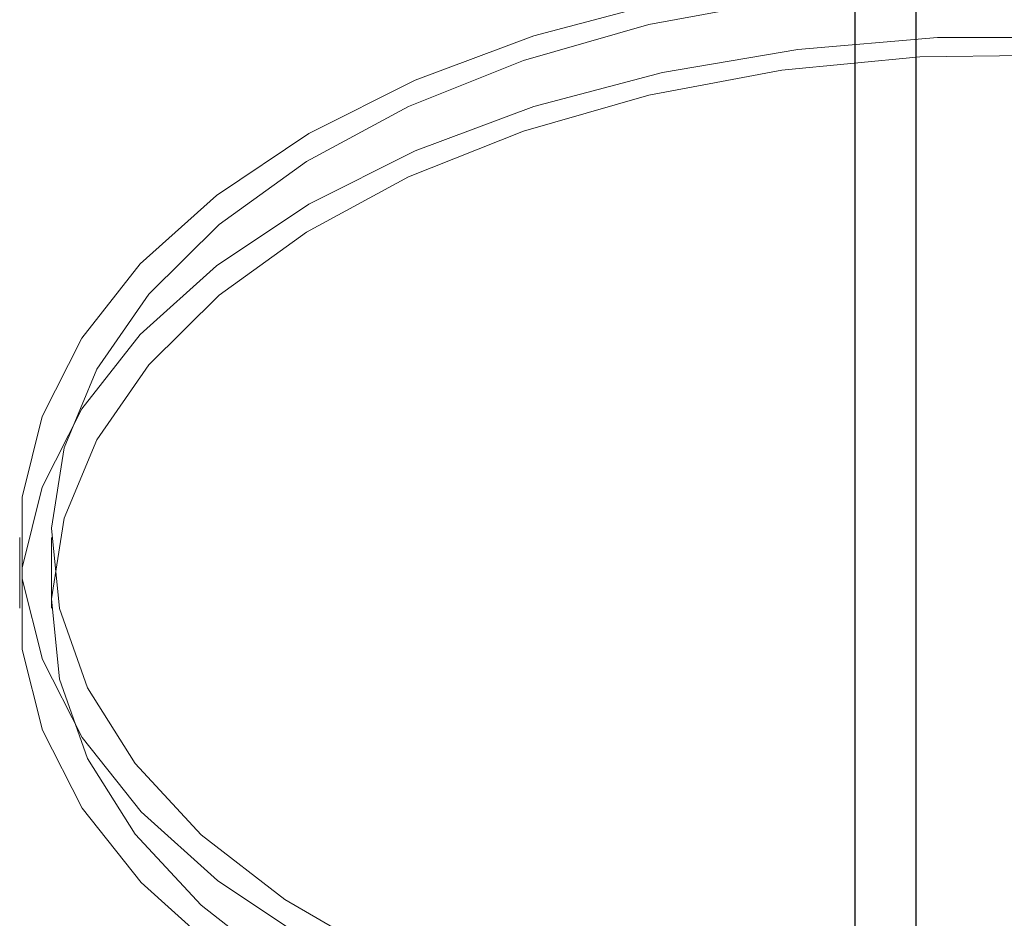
# Model space of a CAD drawing. Header units: inches. Extents: x 3.3 to 19.7, y 2 to 14.1.
# Tile 34 of 42: x 17.3281 to 17.352, y 10.3548 to 10.3766. Entities that reach past the tile are written whole.
import ezdxf

# ---------------------------------------------------------------- set-up
doc = ezdxf.new("R2010")
doc.units = ezdxf.units.IN
doc.header["$MEASUREMENT"] = 0
doc.linetypes.add('HIDDEN', pattern=[0.075, 0.05, -0.025])

msp = doc.modelspace()

# ---------------------------------------------------------------- linework, layer by layer
at = {"color": 7, "linetype": 'Continuous', "lineweight": 25}
for p, q in [((17.348389, 10.333287), (17.348389, 10.445881)), ((17.349874, 10.333858), (17.349874, 10.44531))]:
    msp.add_line(p, q, dxfattribs=at)
at = {"color": 7, "linetype": 'HIDDEN', "lineweight": 18}
for p, q in [((17.328102, 10.364038), (17.328102, 10.362324)), ((17.328871, 10.364038), (17.328871, 10.362324))]:
    msp.add_line(p, q, dxfattribs=at)
at = {"color": 7, "linetype": 'HIDDEN', "lineweight": 18, "flags": 128}
for points in [[(17.366521, 10.375184), (17.36363, 10.37625), (17.360506, 10.377067), (17.357213, 10.377619), (17.353818, 10.377896), (17.350388, 10.377891), (17.346995, 10.377604), (17.343707, 10.377042), (17.34059, 10.376216), (17.337708, 10.375143), (17.335121, 10.373844), (17.332879, 10.372346), (17.331029, 10.370679), (17.329608, 10.368877), (17.328646, 10.366977), (17.328161, 10.365017), (17.328164, 10.363037), (17.328654, 10.361078), (17.329622, 10.359178), (17.331048, 10.357378), (17.332903, 10.355713), (17.335149, 10.354216), (17.33774, 10.35292), (17.340625, 10.351849), (17.343744, 10.351026), (17.347034, 10.350467), (17.350428, 10.350184), (17.353857, 10.350183), (17.357252, 10.350462), (17.360544, 10.351018), (17.363665, 10.351838), (17.366553, 10.352906), (17.369148, 10.3542), (17.371398, 10.355694), (17.373258, 10.357358), (17.374689, 10.359157), (17.375662, 10.361055), (17.376158, 10.363014), (17.376167, 10.364994), (17.375688, 10.366954), (17.374731, 10.368855), (17.373315, 10.370658), (17.37147, 10.372327)], [(17.36597, 10.374867), (17.363097, 10.37591), (17.359991, 10.376702), (17.356719, 10.377224), (17.35335, 10.377467), (17.349956, 10.377424), (17.346609, 10.377096), (17.343379, 10.376491), (17.340337, 10.375622), (17.337545, 10.374506), (17.335065, 10.373169), (17.332947, 10.371637), (17.331238, 10.369943), (17.329973, 10.368124), (17.32918, 10.366219), (17.328875, 10.364267), (17.329065, 10.36231), (17.329745, 10.36039), (17.330902, 10.358547), (17.332511, 10.356822), (17.334537, 10.355249), (17.336937, 10.353863), (17.339661, 10.352693), (17.342651, 10.351765), (17.345843, 10.351097), (17.349169, 10.350704), (17.352559, 10.350595), (17.35594, 10.350771), (17.359241, 10.351228), (17.362391, 10.351959), (17.365325, 10.352945), (17.367978, 10.354168), (17.370296, 10.3556), (17.372228, 10.357211), (17.373734, 10.358968), (17.374782, 10.360832), (17.375349, 10.362764), (17.375424, 10.364724), (17.375004, 10.366669), (17.374099, 10.368558), (17.372728, 10.37035), (17.37092, 10.372009)], [(17.366521, 10.37347), (17.36363, 10.374535), (17.360506, 10.375352), (17.357213, 10.375904), (17.353818, 10.376181), (17.350388, 10.376176), (17.346995, 10.37589), (17.343707, 10.375328), (17.34059, 10.374502), (17.337708, 10.373428), (17.335121, 10.372129), (17.332879, 10.370631), (17.331029, 10.368964), (17.329608, 10.367162), (17.328646, 10.365262), (17.328161, 10.363302), (17.328164, 10.361322), (17.328654, 10.359363), (17.329622, 10.357464), (17.331048, 10.355663), (17.332903, 10.353998), (17.335149, 10.352502), (17.33774, 10.351205), (17.340625, 10.350135), (17.343744, 10.349311), (17.347034, 10.348753), (17.350428, 10.34847), (17.353857, 10.348468), (17.357252, 10.348748), (17.360544, 10.349303), (17.363665, 10.350123), (17.366553, 10.351191), (17.369148, 10.352485), (17.371398, 10.353979), (17.373258, 10.355643), (17.374689, 10.357442), (17.375662, 10.35934), (17.376158, 10.361299), (17.376167, 10.363279), (17.375688, 10.365239), (17.374731, 10.36714), (17.373315, 10.368944), (17.37147, 10.370612)], [(17.36597, 10.373152), (17.363097, 10.374196), (17.359991, 10.374987), (17.356719, 10.37551), (17.35335, 10.375752), (17.349956, 10.375709), (17.346609, 10.375382), (17.343379, 10.374777), (17.340337, 10.373907), (17.337545, 10.372792), (17.335065, 10.371454), (17.332947, 10.369922), (17.331238, 10.368229), (17.329973, 10.36641), (17.32918, 10.364504), (17.328875, 10.362552), (17.329065, 10.360595), (17.329745, 10.358675), (17.330902, 10.356833), (17.332511, 10.355107), (17.334537, 10.353534), (17.336937, 10.352148), (17.339661, 10.350979), (17.342651, 10.35005), (17.345843, 10.349382), (17.349169, 10.348989), (17.352559, 10.34888), (17.35594, 10.349056), (17.359241, 10.349514), (17.362391, 10.350244), (17.365325, 10.351231), (17.367978, 10.352453), (17.370296, 10.353885), (17.372228, 10.355497), (17.373734, 10.357253), (17.374782, 10.359117), (17.375349, 10.36105), (17.375424, 10.363009), (17.375004, 10.364954), (17.374099, 10.366843), (17.372728, 10.368636), (17.37092, 10.370295)]]:
    msp.add_lwpolyline(points, dxfattribs=at)

doc.saveas('drawing.dxf')
